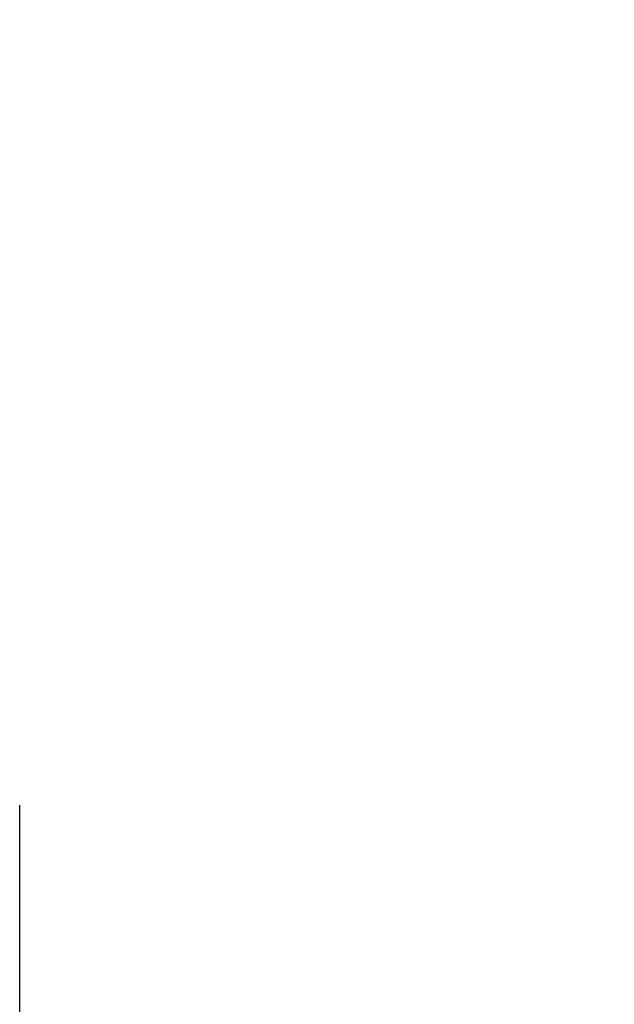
# Model space of a CAD drawing. Extents: x -559 to 3265, y -113 to 867.
# Tile 30 of 69: x 2988 to 3002, y 390 to 413. Entities that reach past the tile are written whole.
import ezdxf

# ---------------------------------------------------------------- set-up
doc = ezdxf.new("R2010")
doc.units = 0
doc.header["$LTSCALE"] = 2
doc.header["$MEASUREMENT"] = 0
doc.layers.get('DEFPOINTS').update_dxf_attribs({"linetype": 'CONTINUOUS'})
doc.layers.add('02___PRT_ALL_AXES', color=7, linetype='CONTINUOUS')
doc.layers.add('COSTRUZIONE', color=4, linetype='CONTINUOUS', lineweight=13)
doc.styles.add('ISO', font='tahoma.ttf')
doc.dimstyles.new('ISO-25', dxfattribs={"dimtxt": 20, "dimasz": 4, "dimexe": 1, "dimexo": 1.5, "dimgap": 1.5, "dimtad": 1, "dimdec": 0, "dimtxsty": 'ISO', "dimcen": 2.5, "dimclrd": 7, "dimclre": 7, "dimclrt": 7, "dimadec": 0, "dimazin": 0, "dimtfac": 1, "dimtdec": 0, "dimtmove": 0, "dimatfit": 3, "dimfxl": 1, "dimlwd": 13, "dimarcsym": 0})

# ---------------------------------------------------------------- blocks, each defined once
blk = doc.blocks.new('*D32')
at = {"layer": 'COSTRUZIONE', "color": 7, "lineweight": -2, "transparency": 16777216}
for p, q in [((2871.648, 599.245), (3041.657, 599.245)), ((2999.654, 73.672), (3041.657, 73.672))]:
    blk.add_line(p, q, dxfattribs=at)
at = {"layer": 'COSTRUZIONE', "color": 7, "lineweight": 13, "transparency": 16777216}
blk.add_line((3040.657, 77.672), (3040.657, 595.245), dxfattribs=at)
at = {"layer": 'COSTRUZIONE', "color": 7, "transparency": 16777216}
for points in [[(3039.99, 595.245), (3041.324, 595.245), (3040.657, 599.245)], [(3039.99, 77.672), (3041.324, 77.672), (3040.657, 73.672)]]:
    blk.add_solid(points, dxfattribs=at)
at = {"layer": 'DEFPOINTS', "color": 0, "transparency": 16777216}
for p in [(2870.148, 599.245), (3040.657, 599.245), (2998.154, 73.672)]:
    blk.add_point(p, dxfattribs=at)
at = {"layer": 'COSTRUZIONE', "color": 7, "transparency": 16777216, "insert": (3028.741, 336.459), "char_height": 20, "attachment_point": 5, "rotation": 90, "style": 'ISO'}
blk.add_mtext('525', dxfattribs=at)

msp = doc.modelspace()

# ---------------------------------------------------------------- linework, layer by layer
at = {"layer": '02___PRT_ALL_AXES', "color": 7, "linetype": 'Continuous'}
msp.add_line((2988.254, 382.722), (2988.254, 394.922), dxfattribs=at)

# ---------------------------------------------------------------- dimensions: what is measured, and where the dimension line sits
at = {"layer": 'COSTRUZIONE', "color": 7}
dim = msp.add_linear_dim(base=(3040.657, 599.245), p1=(2998.154, 73.672), p2=(2870.148, 599.245), angle=90, text='525', dimstyle='ISO-25', dxfattribs=at)
dim.commit()
dim.dimension.update_dxf_attribs({"geometry": '*D32', "text_midpoint": (3028.741, 336.459)})

doc.saveas('drawing.dxf')
